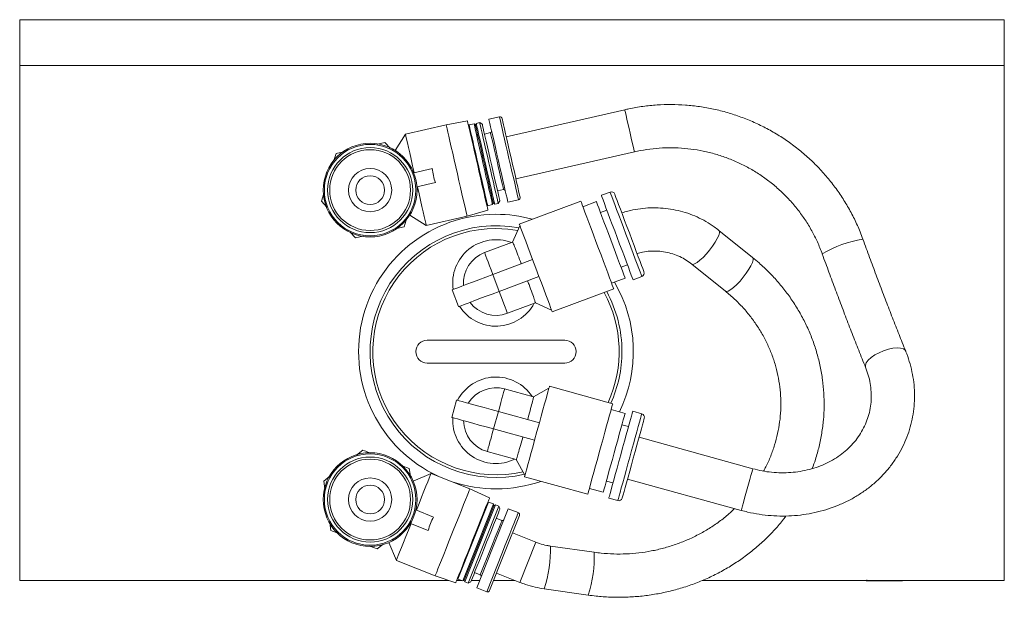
# Model space of a CAD drawing. Header units: inches. Extents: x 2.7 to 31.3, y 2.6 to 19.2.
# Tile 2 of 6: x 10.9 to 16.3, y 2.6 to 5.8. Entities that reach past the tile are written whole.
import ezdxf

# ---------------------------------------------------------------- set-up
doc = ezdxf.new("R2010")
doc.units = ezdxf.units.IN
doc.header["$MEASUREMENT"] = 0

msp = doc.modelspace()

# ---------------------------------------------------------------- linework, layer by layer
at = {"color": 7, "linetype": 'Continuous', "lineweight": 15}
for p, q in [((10.9388, 5.7615), (10.9388, 5.5115)), ((10.9388, 5.7615), (16.3138, 5.7615)), ((16.3138, 5.7615), (16.3138, 5.5115)), ((10.9388, 5.5115), (16.3138, 5.5115)), ((10.9388, 5.5115), (10.9388, 2.6985)), ((16.3138, 5.5115), (16.3138, 2.6985)), ((14.2418, 5.2697), (13.5949, 5.1217)), ((13.5579, 5.2304), (13.5004, 5.2172)), ((13.2667, 5.188), (13.0442, 5.137)), ((13.3833, 5.2083), (13.2667, 5.188)), ((13.3923, 5.1864), (13.3893, 5.1817)), ((13.4192, 5.1925), (13.3923, 5.1864)), ((13.4267, 5.1862), (13.4192, 5.1925)), ((13.4307, 5.1952), (13.4267, 5.1862)), ((13.4499, 5.1996), (13.4307, 5.1952)), ((13.464, 5.1907), (13.4499, 5.1996)), ((13.0442, 5.137), (12.9878, 5.0472)), ((13.5089, 5.1444), (13.4763, 5.137)), ((12.8918, 5.082), (12.932, 5.0912)), ((12.932, 5.0912), (12.963, 5.0578)), ((12.6527, 4.9866), (12.6661, 5.0303)), ((13.6476, 4.8914), (14.2945, 5.0394)), ((13.0895, 4.9253), (13.1914, 4.9486)), ((13.107, 4.8485), (13.2089, 4.8718)), ((12.5859, 4.7696), (12.5988, 4.8115)), ((13.5474, 4.8261), (13.5801, 4.8336)), ((14.162, 4.82), (14.114, 4.8021)), ((12.6154, 4.7378), (12.5859, 4.7696)), ((13.4886, 4.748), (13.4933, 4.745)), ((13.4933, 4.745), (13.5202, 4.7512)), ((13.5202, 4.7512), (13.5242, 4.7602)), ((13.5242, 4.7602), (13.5317, 4.7538)), ((13.5317, 4.7538), (13.5509, 4.7582)), ((13.5509, 4.7582), (13.5597, 4.7724)), ((13.604, 4.7643), (13.6616, 4.7775)), ((14.0016, 4.771), (13.6662, 4.6452)), ((14.087, 4.7677), (14.0132, 4.7401)), ((13.0685, 4.6945), (13.1583, 4.6381)), ((13.1583, 4.6381), (13.3809, 4.689)), ((13.3809, 4.689), (13.4947, 4.7214)), ((14.1445, 4.721), (14.1094, 4.7078)), ((13.0374, 4.6306), (12.995, 4.6209)), ((13.0486, 4.6669), (13.0374, 4.6306)), ((13.6698, 4.6355), (13.6295, 4.5467)), ((12.7715, 4.5698), (12.7423, 4.6012)), ((14.9397, 4.4624), (14.7559, 4.6104)), ((13.6296, 4.5468), (13.4766, 4.4894)), ((13.5215, 4.3696), (13.739, 4.4511)), ((13.739, 4.4511), (13.7563, 4.4051)), ((14.2214, 4.4092), (14.2564, 4.4224)), ((14.6077, 4.4264), (14.7915, 4.2785)), ((13.5215, 4.3696), (13.5561, 4.2774)), ((13.5561, 4.2774), (13.7735, 4.359)), ((13.7563, 4.4051), (13.7735, 4.359)), ((14.2869, 4.3413), (14.3348, 4.3593)), ((14.1702, 4.3217), (14.2439, 4.3493)), ((13.3003, 4.2866), (13.3349, 4.1944)), ((13.8463, 4.1649), (14.1818, 4.2907)), ((13.601, 4.1576), (13.754, 4.215)), ((13.754, 4.215), (13.8427, 4.1747)), ((13.9138, 4.011), (13.1638, 4.011)), ((13.1638, 3.886), (13.9138, 3.886)), ((13.7435, 3.7007), (13.5859, 3.7443)), ((13.8282, 3.7488), (13.7434, 3.7008)), ((14.1763, 3.6635), (13.831, 3.7589)), ((13.3242, 3.6838), (13.298, 3.5889)), ((13.5519, 3.6209), (13.5257, 3.526)), ((13.5519, 3.6209), (13.7758, 3.5591)), ((14.2434, 3.6106), (14.1675, 3.6316)), ((14.3348, 3.6089), (14.2855, 3.6225)), ((13.7758, 3.5591), (13.7627, 3.5116)), ((14.2624, 3.539), (14.2264, 3.549)), ((13.5257, 3.526), (13.7496, 3.4642)), ((13.7627, 3.5116), (13.7496, 3.4642)), ((14.9405, 3.3088), (14.3197, 3.4803)), ((12.7765, 3.3821), (12.8124, 3.4104)), ((13.4916, 3.4027), (13.6491, 3.3592)), ((13.6491, 3.3592), (13.6972, 3.2745)), ((13.0275, 3.3248), (13.0658, 3.3095)), ((13.0658, 3.3095), (13.072, 3.2673)), ((13.1842, 3.2836), (13.0868, 3.2417)), ((13.3963, 3.1992), (13.1842, 3.2836)), ((12.5983, 3.2413), (12.6327, 3.2685)), ((12.6046, 3.1984), (12.5983, 3.2413)), ((13.6944, 3.2644), (14.0397, 3.169)), ((14.1415, 3.2416), (14.1775, 3.2316)), ((14.2568, 3.2526), (14.8777, 3.0811)), ((13.5038, 3.1497), (13.3963, 3.1992)), ((14.0485, 3.2009), (14.1244, 3.1799)), ((13.4988, 3.1266), (13.3314, 2.7059)), ((13.4988, 3.1266), (13.4937, 3.1244)), ((13.5244, 3.1164), (13.4988, 3.1266)), ((14.1544, 3.1481), (14.2038, 3.1345)), ((13.1013, 3.0836), (13.1984, 3.0449)), ((13.3863, 2.6841), (13.5537, 3.1048)), ((13.4407, 2.9061), (13.5244, 3.1164)), ((13.4462, 2.9039), (13.527, 3.1069)), ((13.4517, 2.9017), (13.5354, 3.1121)), ((13.6052, 3.0906), (13.5193, 2.8748)), ((13.527, 3.1069), (13.5244, 3.1164)), ((13.5354, 3.1121), (13.527, 3.1069)), ((13.5537, 3.1048), (13.5354, 3.1121)), ((13.5603, 3.0894), (13.5537, 3.1048)), ((13.6601, 3.0688), (13.6052, 3.0906)), ((12.6377, 2.9714), (12.6315, 3.0139)), ((13.0721, 3.0104), (13.1693, 2.9717)), ((13.571, 3.0258), (13.5399, 3.0382)), ((13.6667, 3.0534), (13.5852, 2.8486)), ((13.7564, 2.9075), (13.6289, 2.9583)), ((12.953, 2.9054), (12.9949, 2.8081)), ((13.357, 2.6958), (13.4407, 2.9061)), ((13.3654, 2.7009), (13.4462, 2.9039)), ((13.6691, 2.6881), (13.7564, 2.9075)), ((12.8911, 2.8706), (12.8507, 2.8867)), ((12.921, 2.8941), (12.8911, 2.8706)), ((13.368, 2.6914), (13.4517, 2.9017)), ((13.5193, 2.8748), (13.4334, 2.659)), ((13.4531, 2.7296), (13.512, 2.8777)), ((13.4883, 2.6371), (13.5742, 2.8529)), ((14.0756, 2.8523), (13.8357, 2.8865)), ((12.9949, 2.8081), (13.2071, 2.7236)), ((13.5852, 2.8486), (13.5037, 2.6437)), ((13.422, 2.7419), (13.4531, 2.7296)), ((10.9388, 2.6985), (13.2814, 2.6985)), ((13.2071, 2.7236), (13.3191, 2.6857)), ((13.3242, 2.6985), (13.3501, 2.6985)), ((13.3292, 2.7111), (13.3314, 2.7059)), ((13.3314, 2.7059), (13.357, 2.6958)), ((13.357, 2.6958), (13.3654, 2.7009)), ((13.3614, 2.6985), (13.366, 2.6985)), ((13.3654, 2.7009), (13.368, 2.6914)), ((13.368, 2.6914), (13.3863, 2.6841)), ((13.3863, 2.6841), (13.4016, 2.6907)), ((13.4047, 2.6985), (13.4492, 2.6985)), ((13.5254, 2.6985), (13.6429, 2.6985)), ((13.5415, 2.7388), (13.6691, 2.6881)), ((14.6643, 2.6985), (16.3138, 2.6985)), ((15.6137, 2.6965), (15.5648, 2.6965)), ((15.6137, 2.6965), (15.5801, 2.6985)), ((15.6475, 2.6985), (15.6137, 2.6965)), ((15.7077, 2.6965), (15.6137, 2.6965)), ((15.7077, 2.6965), (15.6743, 2.6985)), ((15.7527, 2.6965), (15.7077, 2.6965)), ((13.4334, 2.659), (13.4883, 2.6371)), ((13.8024, 2.6526), (14.0423, 2.6185))]:
    msp.add_line(p, q, dxfattribs=at)
at = {"color": 7, "linetype": 'Continuous', "lineweight": 15, "flags": 128}
for points in [[(14.2418, 5.2697), (14.2418, 5.2695), (14.2429, 5.2649), (14.2453, 5.2543), (14.249, 5.2383), (14.2537, 5.2178), (14.2591, 5.194), (14.2651, 5.1679), (14.2712, 5.1412), (14.2772, 5.1152), (14.2826, 5.0913), (14.2873, 5.0708), (14.291, 5.0549), (14.2934, 5.0443), (14.2944, 5.0396), (14.2945, 5.0394)], [(13.5004, 5.2172), (13.5007, 5.2155), (13.5024, 5.2082), (13.5054, 5.1953), (13.5095, 5.1771), (13.5148, 5.1541), (13.521, 5.1268), (13.5281, 5.096), (13.5358, 5.0625), (13.5439, 5.0271), (13.5522, 4.9907)], [(13.6097, 5.0039), (13.6014, 5.0402), (13.5933, 5.0756), (13.5857, 5.1091), (13.5786, 5.1399), (13.5724, 5.1672), (13.5671, 5.1903), (13.5629, 5.2085), (13.56, 5.2214), (13.5583, 5.2287), (13.5579, 5.2304)], [(13.5721, 5.2215), (13.5722, 5.2207), (13.5736, 5.2149), (13.5762, 5.2034), (13.5801, 5.1865), (13.5851, 5.1647), (13.5911, 5.1386), (13.5978, 5.1088), (13.6053, 5.0763), (13.6132, 5.0419), (13.6213, 5.0066)], [(13.3809, 4.689), (13.3805, 4.6907), (13.3789, 4.698), (13.3759, 4.7109), (13.3717, 4.7291), (13.3664, 4.7523), (13.3601, 4.7798), (13.353, 4.811), (13.3452, 4.8452), (13.3368, 4.8817), (13.3282, 4.9194), (13.3195, 4.9576), (13.3108, 4.9953), (13.3025, 5.0317), (13.2947, 5.066), (13.2875, 5.0972), (13.2812, 5.1247), (13.2759, 5.1479), (13.2717, 5.1661), (13.2688, 5.179), (13.2671, 5.1863), (13.2667, 5.188)], [(13.3833, 5.2083), (13.3839, 5.2053), (13.386, 5.1964), (13.3893, 5.1817), (13.3939, 5.1618), (13.3996, 5.137), (13.4062, 5.1079), (13.4137, 5.0754), (13.4217, 5.0401), (13.4302, 5.0029), (13.439, 4.9648), (13.4477, 4.9268), (13.4562, 4.8896), (13.4642, 4.8543), (13.4717, 4.8218), (13.4783, 4.7927), (13.484, 4.7679), (13.4886, 4.748), (13.4919, 4.7333), (13.494, 4.7244), (13.4947, 4.7214), (13.4947, 4.7214)], [(13.3923, 5.1864), (13.3925, 5.1856), (13.3938, 5.1796), (13.3966, 5.1678), (13.4005, 5.1505), (13.4056, 5.1281), (13.4118, 5.1013), (13.4188, 5.0708), (13.4264, 5.0374), (13.4345, 5.002), (13.4428, 4.9657), (13.4511, 4.9294), (13.4592, 4.8941), (13.4668, 4.8607), (13.4738, 4.8302), (13.4799, 4.8034), (13.4851, 4.781), (13.489, 4.7636), (13.4917, 4.7518), (13.4931, 4.7458), (13.4933, 4.745)], [(13.4697, 4.9719), (13.4614, 5.0082), (13.4533, 5.0435), (13.4456, 5.0769), (13.4386, 5.1074), (13.4325, 5.1342), (13.4274, 5.1566), (13.4234, 5.174), (13.4207, 5.1858), (13.4193, 5.1918), (13.4192, 5.1925)], [(13.4754, 4.9732), (13.4672, 5.0092), (13.4592, 5.0441), (13.4516, 5.0771), (13.4448, 5.107), (13.4388, 5.1331), (13.4339, 5.1546), (13.4302, 5.1708), (13.4278, 5.1814), (13.4267, 5.186), (13.4267, 5.1862)], [(13.4812, 4.9745), (13.4729, 5.0108), (13.4648, 5.0462), (13.4571, 5.0795), (13.4502, 5.11), (13.444, 5.1369), (13.4389, 5.1592), (13.4349, 5.1766), (13.4322, 5.1884), (13.4309, 5.1944), (13.4307, 5.1952)], [(13.5509, 4.7582), (13.5507, 4.759), (13.5493, 4.765), (13.5466, 4.7768), (13.5426, 4.7942), (13.5375, 4.8165), (13.5314, 4.8434), (13.5244, 4.8739), (13.5168, 4.9072), (13.5087, 4.9426), (13.5004, 4.9789), (13.4921, 5.0152), (13.484, 5.0505), (13.4763, 5.0839), (13.4694, 5.1144), (13.4632, 5.1412), (13.4581, 5.1636), (13.4541, 5.181), (13.4514, 5.1928), (13.45, 5.1988), (13.4499, 5.1996)], [(13.464, 5.1907), (13.4644, 5.189), (13.4661, 5.1815), (13.4691, 5.1683), (13.4734, 5.1497), (13.4788, 5.1263), (13.4851, 5.0987), (13.4922, 5.0677), (13.4998, 5.0342), (13.5078, 4.9993), (13.5159, 4.9638), (13.5239, 4.9288), (13.5316, 4.8954), (13.5387, 4.8644), (13.545, 4.8368), (13.5504, 4.8134), (13.5546, 4.7948), (13.5576, 4.7815), (13.5594, 4.7741), (13.5597, 4.7724)], [(13.0442, 5.137), (13.0449, 5.1339), (13.047, 5.1248), (13.0504, 5.1097), (13.0551, 5.0892), (13.0609, 5.0637), (13.0678, 5.0338), (13.0754, 5.0004), (13.0837, 4.9641), (13.0924, 4.9259)], [(13.5445, 4.989), (13.5376, 5.0193), (13.5309, 5.0485), (13.5247, 5.0753), (13.5194, 5.0989), (13.5149, 5.1182), (13.5116, 5.1326), (13.5096, 5.1414), (13.5089, 5.1444)], [(13.6616, 4.7775), (13.6612, 4.7791), (13.6595, 4.7864), (13.6566, 4.7994), (13.6524, 4.8176), (13.6471, 4.8406), (13.6409, 4.8679), (13.6338, 4.8987), (13.6261, 4.9322), (13.6181, 4.9676), (13.6097, 5.0039)], [(13.6213, 5.0066), (13.6294, 4.9712), (13.6372, 4.9368), (13.6447, 4.9043), (13.6515, 4.8746), (13.6574, 4.8484), (13.6624, 4.8266), (13.6663, 4.8097), (13.6689, 4.7982), (13.6703, 4.7924), (13.6704, 4.7916)], [(13.5202, 4.7512), (13.52, 4.7519), (13.5186, 4.7579), (13.5159, 4.7698), (13.5119, 4.7871), (13.5068, 4.8095), (13.5007, 4.8363), (13.4937, 4.8668), (13.4861, 4.9002), (13.478, 4.9355), (13.4697, 4.9719)], [(13.5242, 4.7602), (13.5241, 4.7604), (13.5231, 4.765), (13.5206, 4.7755), (13.5169, 4.7918), (13.512, 4.8133), (13.506, 4.8394), (13.4992, 4.8693), (13.4917, 4.9022), (13.4837, 4.9372), (13.4754, 4.9732)], [(13.5317, 4.7538), (13.5315, 4.7546), (13.5301, 4.7606), (13.5274, 4.7724), (13.5234, 4.7898), (13.5183, 4.8121), (13.5122, 4.839), (13.5052, 4.8695), (13.4976, 4.9028), (13.4895, 4.9382), (13.4812, 4.9745)], [(13.5801, 4.8336), (13.5794, 4.8365), (13.5774, 4.8454), (13.5741, 4.8598), (13.5696, 4.8791), (13.5643, 4.9026), (13.5581, 4.9295), (13.5514, 4.9587), (13.5445, 4.989)], [(13.5522, 4.9907), (13.5605, 4.9544), (13.5686, 4.919), (13.5763, 4.8855), (13.5833, 4.8547), (13.5895, 4.8274), (13.5948, 4.8044), (13.599, 4.7862), (13.6019, 4.7733), (13.6036, 4.766), (13.604, 4.7643)], [(13.11, 4.8492), (13.1187, 4.811), (13.127, 4.7748), (13.1347, 4.7413), (13.1415, 4.7114), (13.1474, 4.6859), (13.1521, 4.6654), (13.1555, 4.6504), (13.1576, 4.6412), (13.1583, 4.6381)], [(14.114, 4.8021), (14.1151, 4.7992), (14.1183, 4.7908), (14.1235, 4.777), (14.1305, 4.7581), (14.1393, 4.7346), (14.1497, 4.7071), (14.1612, 4.6763), (14.1737, 4.6429), (14.1869, 4.6077), (14.2005, 4.5717), (14.214, 4.5356), (14.2272, 4.5005), (14.2397, 4.4671), (14.2512, 4.4363), (14.2616, 4.4088), (14.2704, 4.3853), (14.2774, 4.3664), (14.2826, 4.3526), (14.2858, 4.3441), (14.2869, 4.3413)], [(14.3348, 4.3593), (14.3337, 4.3621), (14.3306, 4.3705), (14.3254, 4.3844), (14.3183, 4.4033), (14.3095, 4.4267), (14.2992, 4.4542), (14.2876, 4.4851), (14.2751, 4.5185), (14.2619, 4.5536), (14.2484, 4.5896), (14.2349, 4.6257), (14.2217, 4.6608), (14.2091, 4.6942), (14.1976, 4.7251), (14.1873, 4.7526), (14.1785, 4.776), (14.1714, 4.7949), (14.1662, 4.8088), (14.163, 4.8172), (14.162, 4.82)], [(14.1873, 4.8085), (14.1876, 4.8078), (14.1897, 4.802), (14.194, 4.7907), (14.2002, 4.774), (14.2083, 4.7525), (14.218, 4.7267), (14.229, 4.6974), (14.241, 4.6654), (14.2537, 4.6314), (14.2668, 4.5966), (14.2799, 4.5617), (14.2926, 4.5277), (14.3046, 4.4957), (14.3156, 4.4664), (14.3253, 4.4406), (14.3334, 4.4191), (14.3396, 4.4025), (14.3439, 4.3911), (14.346, 4.3853), (14.3463, 4.3846)], [(14.0016, 4.771), (14.0022, 4.7695), (14.0048, 4.7625), (14.0095, 4.75), (14.0161, 4.7325), (14.0245, 4.7102), (14.0344, 4.6837), (14.0457, 4.6536), (14.058, 4.6207), (14.0712, 4.5856), (14.0848, 4.5493), (14.0986, 4.5125), (14.1122, 4.4762), (14.1254, 4.4411), (14.1377, 4.4082), (14.149, 4.3781), (14.159, 4.3516), (14.1673, 4.3293), (14.1739, 4.3117), (14.1786, 4.2993), (14.1812, 4.2923), (14.1818, 4.2907)], [(14.087, 4.7677), (14.0872, 4.767), (14.0894, 4.7613), (14.0936, 4.7501), (14.0997, 4.7337), (14.1077, 4.7124), (14.1172, 4.687), (14.1281, 4.6581), (14.14, 4.6265), (14.1525, 4.593), (14.1654, 4.5585), (14.1783, 4.5241), (14.1909, 4.4906), (14.2028, 4.459), (14.2136, 4.43), (14.2232, 4.4046), (14.2311, 4.3834), (14.2373, 4.367), (14.2415, 4.3557), (14.2436, 4.3501), (14.2439, 4.3493)], [(13.6662, 4.6452), (13.6671, 4.6428), (13.6701, 4.6347), (13.6752, 4.6212), (13.6822, 4.6025), (13.691, 4.5792), (13.7013, 4.5516), (13.7129, 4.5206), (13.7256, 4.4869), (13.739, 4.4511)], [(13.6584, 4.6103), (13.6027, 4.6179), (13.5388, 4.621)], [(14.7559, 4.6104), (14.7584, 4.6066), (14.7586, 4.597), (14.7547, 4.5831), (14.7469, 4.5658), (14.7356, 4.5459), (14.7214, 4.5245), (14.705, 4.5028), (14.6874, 4.4819), (14.6695, 4.463), (14.6523, 4.4471), (14.6366, 4.435), (14.6234, 4.4275), (14.6133, 4.4248), (14.6078, 4.4264)], [(13.4766, 4.4894), (13.4774, 4.4872), (13.4798, 4.4808), (13.4837, 4.4703), (13.489, 4.4561), (13.4957, 4.4384), (13.5034, 4.4177), (13.5121, 4.3945), (13.5215, 4.3696)], [(14.9397, 4.4624), (14.9421, 4.4587), (14.9424, 4.449), (14.9385, 4.4352), (14.9307, 4.4178), (14.9193, 4.3979), (14.9051, 4.3765), (14.8888, 4.3548), (14.8711, 4.334), (14.8532, 4.3151), (14.836, 4.2991), (14.8203, 4.2871), (14.8071, 4.2795), (14.7971, 4.2768), (14.7915, 4.2785)], [(13.3003, 4.2866), (13.3037, 4.2879), (13.3137, 4.2916), (13.3299, 4.2977), (13.3521, 4.306), (13.3793, 4.3162), (13.4109, 4.3281), (13.4458, 4.3412), (13.4831, 4.3552), (13.5215, 4.3696)], [(13.7735, 4.359), (13.7869, 4.3233), (13.7996, 4.2895), (13.8112, 4.2585), (13.8216, 4.231), (13.8303, 4.2076), (13.8373, 4.1889), (13.8424, 4.1754), (13.8454, 4.1673), (13.8463, 4.1649)], [(13.3349, 4.1944), (13.3382, 4.1957), (13.3482, 4.1994), (13.3645, 4.2056), (13.3866, 4.2139), (13.4139, 4.2241), (13.4455, 4.2359), (13.4804, 4.249), (13.5177, 4.263), (13.5561, 4.2774)], [(13.5561, 4.2774), (13.5654, 4.2524), (13.5741, 4.2293), (13.5819, 4.2086), (13.5885, 4.1909), (13.5939, 4.1766), (13.5978, 4.1661), (13.6002, 4.1598), (13.601, 4.1576)], [(15.7753, 3.9514), (15.7726, 3.956), (15.7629, 3.9635), (15.7479, 3.968), (15.7285, 3.9693), (15.7057, 3.9671), (15.6807, 3.9618), (15.655, 3.9535), (15.6298, 3.9427), (15.6066, 3.93), (15.5865, 3.916), (15.5707, 3.9016), (15.5601, 3.8875), (15.5552, 3.8744), (15.5562, 3.8631), (15.5562, 3.863)], [(13.5859, 3.7443), (13.5853, 3.742), (13.5835, 3.7355), (13.5805, 3.7247), (13.5765, 3.71), (13.5714, 3.6917), (13.5656, 3.6704), (13.559, 3.6466), (13.5519, 3.6209)], [(13.831, 3.7589), (13.8303, 3.7564), (13.828, 3.7481), (13.8241, 3.7342), (13.8188, 3.7149), (13.8122, 3.6909), (13.8044, 3.6625), (13.7955, 3.6306), (13.7859, 3.5958), (13.7758, 3.5591)], [(13.3242, 3.6838), (13.3276, 3.6829), (13.3379, 3.68), (13.3547, 3.6754), (13.3775, 3.6691), (13.4055, 3.6613), (13.438, 3.6524), (13.474, 3.6424), (13.5123, 3.6318), (13.5519, 3.6209)], [(14.1763, 3.6635), (14.1758, 3.6619), (14.1739, 3.6547), (14.1703, 3.6419), (14.1653, 3.6238), (14.159, 3.6008), (14.1515, 3.5736), (14.1429, 3.5426), (14.1335, 3.5087), (14.1236, 3.4726), (14.1132, 3.4352), (14.1028, 3.3973), (14.0924, 3.3599), (14.0825, 3.3238), (14.0731, 3.2899), (14.0646, 3.2589), (14.057, 3.2317), (14.0507, 3.2087), (14.0457, 3.1906), (14.0422, 3.1778), (14.0402, 3.1706), (14.0397, 3.169)], [(14.2434, 3.6106), (14.2432, 3.6099), (14.2416, 3.6041), (14.2384, 3.5925), (14.2337, 3.5756), (14.2277, 3.5537), (14.2204, 3.5276), (14.2122, 3.4978), (14.2032, 3.4652), (14.1937, 3.4307), (14.1839, 3.3953), (14.1741, 3.3598), (14.1646, 3.3254), (14.1556, 3.2928), (14.1474, 3.263), (14.1401, 3.2368), (14.1341, 3.215), (14.1294, 3.1981), (14.1262, 3.1865), (14.1246, 3.1807), (14.1244, 3.1799)], [(14.2855, 3.6225), (14.2847, 3.6196), (14.2823, 3.6109), (14.2783, 3.5967), (14.273, 3.5772), (14.2663, 3.553), (14.2585, 3.5247), (14.2497, 3.493), (14.2402, 3.4586), (14.2302, 3.4224), (14.22, 3.3853), (14.2097, 3.3482), (14.1997, 3.312), (14.1902, 3.2777), (14.1815, 3.2459), (14.1736, 3.2176), (14.167, 3.1934), (14.1616, 3.174), (14.1577, 3.1598), (14.1553, 3.1511), (14.1544, 3.1481)], [(14.2038, 3.1345), (14.2046, 3.1374), (14.207, 3.1461), (14.2109, 3.1604), (14.2163, 3.1798), (14.223, 3.204), (14.2308, 3.2323), (14.2395, 3.264), (14.249, 3.2984), (14.259, 3.3346), (14.2693, 3.3717), (14.2795, 3.4088), (14.2895, 3.445), (14.299, 3.4794), (14.3078, 3.5111), (14.3156, 3.5394), (14.3223, 3.5636), (14.3277, 3.583), (14.3316, 3.5973), (14.334, 3.606), (14.3348, 3.6089)], [(13.298, 3.5889), (13.3014, 3.588), (13.3117, 3.5851), (13.3285, 3.5805), (13.3512, 3.5742), (13.3793, 3.5665), (13.4118, 3.5575), (13.4478, 3.5476), (13.4861, 3.537), (13.5257, 3.526)], [(14.3485, 3.5847), (14.3483, 3.5839), (14.3467, 3.578), (14.3435, 3.5663), (14.3387, 3.5491), (14.3326, 3.527), (14.3253, 3.5005), (14.317, 3.4703), (14.3078, 3.4373), (14.2982, 3.4024), (14.2883, 3.3665), (14.2783, 3.3305), (14.2687, 3.2956), (14.2596, 3.2626), (14.2512, 3.2324), (14.2439, 3.2059), (14.2378, 3.1838), (14.2331, 3.1666), (14.2298, 3.1549), (14.2282, 3.149), (14.228, 3.1483)], [(13.5257, 3.526), (13.5186, 3.5003), (13.512, 3.4765), (13.5061, 3.4552), (13.5011, 3.437), (13.497, 3.4223), (13.494, 3.4115), (13.4922, 3.4049), (13.4916, 3.4027)], [(13.7496, 3.4642), (13.7394, 3.4274), (13.7298, 3.3927), (13.721, 3.3607), (13.7132, 3.3324), (13.7065, 3.3083), (13.7012, 3.2891), (13.6974, 3.2752), (13.6951, 3.2669), (13.6944, 3.2644)], [(13.1842, 3.2836), (13.183, 3.2807), (13.1795, 3.2719), (13.1738, 3.2576), (13.166, 3.238), (13.1564, 3.2137), (13.145, 3.1853), (13.1323, 3.1534), (13.1186, 3.1188), (13.1041, 3.0824)], [(14.8777, 3.0811), (14.8784, 3.0837), (14.8807, 3.0922), (14.8846, 3.1062), (14.8898, 3.125), (14.896, 3.1476), (14.903, 3.1728), (14.9103, 3.1991), (14.9175, 3.2253), (14.9242, 3.2498), (14.9302, 3.2713), (14.935, 3.2887), (14.9384, 3.3011), (14.9403, 3.3077), (14.9405, 3.3088)], [(13.2071, 2.7236), (13.2077, 2.7252), (13.2104, 2.7321), (13.2153, 2.7444), (13.2223, 2.7618), (13.2311, 2.7839), (13.2415, 2.8101), (13.2533, 2.8399), (13.2663, 2.8725), (13.2801, 2.9072), (13.2945, 2.9432), (13.3089, 2.9796), (13.3233, 3.0156), (13.3371, 3.0503), (13.3501, 3.0829), (13.3619, 3.1127), (13.3723, 3.1389), (13.3811, 3.161), (13.3881, 3.1784), (13.3929, 3.1907), (13.3957, 3.1976), (13.3963, 3.1992)], [(13.5038, 3.1497), (13.5026, 3.1469), (13.4993, 3.1384), (13.4937, 3.1245), (13.4861, 3.1054), (13.4767, 3.0818), (13.4657, 3.0541), (13.4534, 3.0231), (13.44, 2.9894), (13.4259, 2.954), (13.4114, 2.9177), (13.397, 2.8814), (13.3829, 2.846), (13.3695, 2.8124), (13.3572, 2.7814), (13.3461, 2.7537), (13.3367, 2.73), (13.3292, 2.711), (13.3236, 2.6971), (13.3202, 2.6886), (13.3191, 2.6857), (13.3191, 2.6857)], [(13.5603, 3.0894), (13.5596, 3.0878), (13.5568, 3.0807), (13.5518, 3.0681), (13.5447, 3.0504), (13.5358, 3.028), (13.5254, 3.0017), (13.5136, 2.9722), (13.5009, 2.9403), (13.4877, 2.907), (13.4742, 2.8732), (13.4609, 2.8398), (13.4483, 2.808), (13.4365, 2.7784), (13.426, 2.7521), (13.4171, 2.7298), (13.4101, 2.7121), (13.4051, 2.6995), (13.4022, 2.6923), (13.4016, 2.6907)], [(13.5742, 2.8529), (13.588, 2.8876), (13.6014, 2.9213), (13.6141, 2.9532), (13.6258, 2.9826), (13.6362, 3.0086), (13.6449, 3.0306), (13.6518, 3.0479), (13.6567, 3.0602), (13.6595, 3.0672), (13.6601, 3.0688)], [(13.512, 2.8777), (13.5235, 2.9066), (13.5346, 2.9344), (13.5448, 2.96), (13.5537, 2.9825), (13.5611, 3.0009), (13.5665, 3.0146), (13.5699, 3.023), (13.571, 3.0258)], [(13.075, 3.0093), (13.0605, 2.9729), (13.0467, 2.9383), (13.034, 2.9064), (13.0227, 2.878), (13.013, 2.8537), (13.0053, 2.8341), (12.9996, 2.8198), (12.9961, 2.811), (12.9949, 2.8081)]]:
    msp.add_lwpolyline(points, dxfattribs=at)
at = {"color": 7, "linetype": 'Continuous', "lineweight": 15}
for centre, radius in [((12.8518, 4.8305), 0.2559), ((12.8518, 4.8305), 0.2497), ((12.8518, 4.8305), 0.2323), ((12.8518, 4.8305), 0.2205), ((12.8518, 4.8305), 0.1181), ((12.8518, 4.8305), 0.0787), ((12.8518, 3.1405), 0.2559), ((12.8518, 3.1405), 0.2497), ((12.8518, 3.1405), 0.2323), ((12.8518, 3.1405), 0.2205), ((12.8518, 3.1405), 0.1181), ((12.8518, 3.1405), 0.0787)]:
    msp.add_circle(centre, radius, dxfattribs=at)
for centre, radius, start, end in [((13.5606, 5.2188), 0.0118, 12.8885, 102.8885), ((13.5072, 5.1521), 0.00787, 282.8885, 12.8885), ((13.4466, 4.9666), 0.2559, 184.0386, 201.7384), ((13.5818, 4.8259), 0.00787, 12.8885, 102.8885), ((13.6589, 4.789), 0.0118, 282.8885, 12.8885), ((14.1689, 4.8016), 0.0197, 20.5606, 110.5606), ((13.5388, 3.9485), 0.75, 90, 245.1465), ((13.5388, 3.9485), 0.75, 74.6713, 90), ((13.5388, 3.9485), 0.6875, 79.4379, 283.1044), ((13.5388, 3.9485), 0.6725, 90, 282.7266), ((13.5388, 4.3235), 0.2362, 69.151, 188.5359), ((15.6358, 3.9563), 0.613, 98.7852, 121.0014), ((13.5388, 4.3235), 0.1772, 110.5606, 184.433), ((14.3279, 4.3777), 0.0197, 290.5606, 20.5606), ((13.5388, 3.9485), 0.75, 333.9531, 30.363), ((13.5388, 3.9485), 0.6725, 335.5795, 28.6483), ((13.5388, 3.9485), 0.6875, 0, 28.4707), ((13.5388, 4.3235), 0.2362, 212.5853, 331.9702), ((13.5388, 4.3235), 0.1772, 216.6882, 290.5606), ((13.1638, 3.9485), 0.0625, 90, 270), ((13.9138, 3.9485), 0.0625, 270, 90), ((13.5388, 3.9485), 0.6875, 335.777, 0), ((13.5388, 3.5735), 0.2362, 33.1494, 152.5343), ((13.5388, 3.5735), 0.1772, 74.559, 148.4314), ((14.3296, 3.5899), 0.0197, 344.559, 74.559), ((13.5388, 3.5735), 0.2362, 176.5837, 295.9687), ((13.5388, 3.5735), 0.1772, 180.6867, 254.559), ((13.5388, 3.9485), 0.75, 251.4479, 289.0766), ((14.209, 3.1535), 0.0197, 254.559, 344.559), ((13.6557, 3.0578), 0.0118, 338.2972, 68.2972), ((13.4188, 2.9148), 0.2559, 149.4473, 167.1471), ((13.5739, 3.0332), 0.00787, 248.2972, 338.2972), ((13.1222, 2.8686), 0.7137, 342.3798, 1.4311), ((13.3622, 2.8345), 0.7136, 342.379, 1.4327), ((13.4502, 2.7222), 0.00787, 338.2972, 68.2972), ((15.5648, 2.7185), 0.022, 245.2991, 270), ((15.7528, 2.7185), 0.022, 270, 294.7973), ((13.4927, 2.6481), 0.0118, 248.2972, 338.2972)]:
    msp.add_arc(centre, radius, start, end, dxfattribs=at)
for points, knots in [([(15.5422, 4.5621), (15.5371, 4.5756), (15.523, 4.6132), (15.4959, 4.6735), (15.4594, 4.7419), (15.4182, 4.8076), (15.3725, 4.8703), (15.3226, 4.9297), (15.2687, 4.9855), (15.211, 5.0374), (15.1498, 5.0852), (15.0854, 5.1286), (15.0182, 5.1674), (14.9485, 5.2015), (14.8765, 5.2307), (14.8026, 5.2549), (14.7273, 5.2738), (14.6508, 5.2875), (14.5735, 5.2959), (14.4959, 5.2988), (14.4182, 5.2964), (14.3409, 5.2886), (14.2821, 5.2787), (14.2493, 5.2714), (14.2418, 5.2697)], [0, 0, 0, 0, 0.026668, 0.074606, 0.12255, 0.170495, 0.21844, 0.266386, 0.314333, 0.362281, 0.41023, 0.45818, 0.506131, 0.554083, 0.602037, 0.649992, 0.697948, 0.745906, 0.793864, 0.841823, 0.889783, 0.937744, 0.985705, 1, 1, 1, 1]), ([(14.2945, 5.0394), (14.3056, 5.0418), (14.3392, 5.0491), (14.396, 5.0574), (14.4648, 5.0622), (14.5338, 5.0616), (14.6026, 5.0557), (14.6706, 5.0443), (14.7376, 5.0278), (14.8031, 5.006), (14.8666, 4.9792), (14.9279, 4.9476), (14.9864, 4.9112), (15.042, 4.8704), (15.0941, 4.8254), (15.1426, 4.7765), (15.1871, 4.7239), (15.2274, 4.668), (15.263, 4.6092), (15.2947, 4.5472), (15.3115, 4.5038), (15.3201, 4.4817)], [0, 0, 0, 0, 0.026669, 0.08063, 0.134602, 0.188574, 0.242547, 0.296521, 0.350496, 0.404473, 0.458452, 0.512433, 0.566417, 0.620402, 0.674391, 0.728382, 0.782375, 0.836371, 0.890369, 0.944368, 1, 1, 1, 1]), ([(12.6661, 5.0303), (12.6772, 5.0329), (12.6909, 5.036), (12.7048, 5.0392), (12.7074, 5.0398)], [0, 0, 0, 0, 0.810188, 1, 1, 1, 1]), ([(14.7559, 4.6104), (14.7475, 4.617), (14.7248, 4.6346), (14.6851, 4.6598), (14.6366, 4.6847), (14.5857, 4.7047), (14.5329, 4.7197), (14.4788, 4.7296), (14.4238, 4.7343), (14.3685, 4.7338), (14.3134, 4.7278), (14.2656, 4.7186), (14.2369, 4.7095), (14.2258, 4.7059)], [0, 0, 0, 0, 0.057759, 0.155255, 0.252819, 0.350472, 0.448217, 0.546052, 0.643973, 0.741974, 0.840046, 0.938178, 1, 1, 1, 1]), ([(12.8139, 4.5795), (12.8109, 4.5788), (12.7967, 4.5756), (12.7826, 4.5723), (12.7715, 4.5698)], [0, 0, 0, 0, 0.212425, 1, 1, 1, 1]), ([(13.6296, 4.5468), (13.6303, 4.5454), (13.632, 4.5426), (13.6423, 4.5173), (13.6578, 4.478), (13.6707, 4.4442), (13.6769, 4.4279)], [0, 0, 0, 0, 0.230683, 0.492291, 0.75388, 1, 1, 1, 1]), ([(15.7753, 3.9514), (15.7691, 3.9668), (15.7511, 4.0115), (15.7211, 4.0872), (15.6854, 4.1788), (15.6497, 4.2721), (15.614, 4.3667), (15.5781, 4.4634), (15.5543, 4.5289), (15.5422, 4.5621)], [0, 0, 0, 0, 0.080247, 0.232611, 0.385036, 0.537516, 0.69004, 0.842597, 1, 1, 1, 1]), ([(14.3089, 4.4843), (14.319, 4.4871), (14.3425, 4.4935), (14.3807, 4.4977), (14.4225, 4.4979), (14.4637, 4.4929), (14.5038, 4.4829), (14.542, 4.4681), (14.5771, 4.4494), (14.5978, 4.4339), (14.6077, 4.4264)], [0, 0, 0, 0, 0.09674, 0.226668, 0.356662, 0.486799, 0.617162, 0.747829, 0.878875, 1, 1, 1, 1]), ([(15.2648, 3.3096), (15.271, 3.3263), (15.2859, 3.3661), (15.3034, 3.4307), (15.318, 3.5028), (15.3271, 3.5756), (15.3309, 3.6488), (15.3292, 3.7221), (15.3222, 3.7951), (15.3098, 3.8673), (15.2921, 3.9386), (15.2693, 4.0086), (15.2413, 4.0768), (15.2083, 4.1431), (15.1706, 4.207), (15.1282, 4.2683), (15.0814, 4.3267), (15.0303, 4.3818), (14.9827, 4.4269), (14.9515, 4.4527), (14.9397, 4.4624)], [0, 0, 0, 0, 0.041866, 0.099584, 0.15727, 0.214929, 0.272566, 0.330188, 0.387804, 0.445418, 0.503037, 0.560669, 0.61832, 0.675997, 0.733705, 0.791446, 0.849224, 0.907041, 0.964897, 1, 1, 1, 1]), ([(15.3201, 4.4817), (15.3263, 4.4646), (15.3444, 4.4148), (15.3745, 4.3328), (15.4106, 4.2364), (15.4468, 4.1411), (15.483, 4.0474), (15.5196, 3.9543), (15.5439, 3.8937), (15.5562, 3.863)], [0, 0, 0, 0, 0.080255, 0.232793, 0.385356, 0.537941, 0.690558, 0.843215, 1, 1, 1, 1]), ([(13.7115, 4.3357), (13.7141, 4.3288), (13.7231, 4.3042), (13.7369, 4.2662), (13.7491, 4.2317), (13.754, 4.2167), (13.754, 4.2154), (13.754, 4.215)], [0, 0, 0, 0, 0.102554, 0.363952, 0.625373, 0.886823, 1, 1, 1, 1]), ([(14.7915, 4.2785), (14.8, 4.2715), (14.8255, 4.2504), (14.8655, 4.2125), (14.9097, 4.1639), (14.9497, 4.1121), (14.9852, 4.0577), (15.016, 4.0007), (15.042, 3.9417), (15.0629, 3.881), (15.0786, 3.8188), (15.0891, 3.7557), (15.0942, 3.6919), (15.0939, 3.628), (15.0883, 3.5642), (15.0772, 3.501), (15.061, 3.4387), (15.0392, 3.3779), (15.0186, 3.3302), (15.0036, 3.3036), (14.9993, 3.2959)], [0, 0, 0, 0, 0.029172, 0.087949, 0.146772, 0.205662, 0.264626, 0.323667, 0.382783, 0.441974, 0.501232, 0.560549, 0.61991, 0.679301, 0.738703, 0.798092, 0.857454, 0.916771, 0.976033, 1, 1, 1, 1]), ([(14.8777, 3.0811), (14.8893, 3.0781), (14.9218, 3.0695), (14.9761, 3.0593), (15.0403, 3.0519), (15.1047, 3.0494), (15.1688, 3.0519), (15.2322, 3.0594), (15.2944, 3.0717), (15.355, 3.0888), (15.4134, 3.1107), (15.4694, 3.137), (15.5224, 3.1678), (15.5721, 3.2026), (15.6182, 3.2413), (15.6602, 3.2836), (15.6979, 3.3291), (15.7311, 3.3775), (15.7595, 3.4284), (15.7829, 3.4816), (15.8012, 3.5365), (15.8143, 3.5928), (15.8221, 3.6502), (15.8246, 3.7082), (15.8217, 3.7664), (15.8135, 3.8245), (15.8001, 3.881), (15.7864, 3.9232), (15.7774, 3.9461), (15.7753, 3.9514)], [0, 0, 0, 0, 0.021869, 0.061095, 0.100336, 0.13958, 0.178819, 0.218048, 0.257258, 0.296438, 0.335576, 0.374661, 0.413677, 0.452614, 0.491459, 0.530205, 0.568849, 0.607392, 0.645844, 0.684216, 0.72253, 0.760806, 0.799067, 0.837333, 0.87563, 0.913979, 0.952397, 0.989048, 1, 1, 1, 1]), ([(15.5562, 3.863), (15.5589, 3.8559), (15.5673, 3.8342), (15.5778, 3.7971), (15.5857, 3.7517), (15.5883, 3.7062), (15.5858, 3.661), (15.578, 3.6164), (15.5649, 3.573), (15.5467, 3.5312), (15.5236, 3.4915), (15.4958, 3.4543), (15.4635, 3.4201), (15.4273, 3.3893), (15.3874, 3.362), (15.3443, 3.3386), (15.2984, 3.3193), (15.2502, 3.3042), (15.2, 3.2935), (15.1486, 3.2874), (15.0962, 3.2858), (15.0435, 3.2888), (14.9913, 3.2961), (14.9573, 3.3046), (14.9405, 3.3088)], [0, 0, 0, 0, 0.022118, 0.068543, 0.115163, 0.16211, 0.209388, 0.256958, 0.304736, 0.352593, 0.400355, 0.447906, 0.495175, 0.54213, 0.588781, 0.635159, 0.681307, 0.727269, 0.773087, 0.818795, 0.864422, 0.909989, 0.955512, 1, 1, 1, 1]), ([(13.7435, 3.7007), (13.7433, 3.6992), (13.743, 3.6959), (13.7365, 3.6694), (13.7259, 3.6286), (13.7165, 3.5936), (13.7119, 3.5767)], [0, 0, 0, 0, 0.230683, 0.492291, 0.75388, 1, 1, 1, 1]), ([(13.6857, 3.4818), (13.6837, 3.4747), (13.6766, 3.4495), (13.6654, 3.4107), (13.655, 3.3756), (13.6501, 3.3606), (13.6493, 3.3595), (13.6491, 3.3592)], [0, 0, 0, 0, 0.1025532, 0.3639523, 0.6253732, 0.8868233, 1, 1, 1, 1]), ([(12.8124, 3.4104), (12.823, 3.4062), (12.836, 3.401), (12.8492, 3.3957), (12.8517, 3.3947)], [0, 0, 0, 0, 0.810188, 1, 1, 1, 1]), ([(14.8418, 3.091), (14.8315, 3.0812), (14.8051, 3.056), (14.7585, 3.0196), (14.7029, 2.9818), (14.6441, 2.9482), (14.5828, 2.9189), (14.5193, 2.8942), (14.4539, 2.8741), (14.387, 2.8588), (14.3191, 2.8484), (14.2505, 2.8429), (14.1817, 2.8425), (14.1233, 2.8461), (14.0881, 2.8507), (14.0756, 2.8523)], [0, 0, 0, 0, 0.0531811, 0.135425, 0.2175854, 0.2996712, 0.3816913, 0.4636549, 0.545571, 0.627448, 0.7092944, 0.7911178, 0.8729261, 0.9547262, 1, 1, 1, 1]), ([(14.0423, 2.6185), (14.0565, 2.6166), (14.0963, 2.6114), (14.1624, 2.6068), (14.2403, 2.6062), (14.3181, 2.6108), (14.3953, 2.6205), (14.4717, 2.6352), (14.5469, 2.6549), (14.6204, 2.6795), (14.6919, 2.7089), (14.7612, 2.7428), (14.8277, 2.7813), (14.8913, 2.824), (14.9515, 2.8707), (15.0083, 2.9212), (15.0608, 2.9756), (15.0987, 3.019), (15.1176, 3.0451), (15.1218, 3.0509)], [0, 0, 0, 0, 0.034816, 0.097981, 0.161162, 0.22435, 0.287542, 0.350734, 0.413923, 0.477104, 0.540274, 0.603428, 0.666563, 0.729674, 0.792757, 0.855809, 0.918824, 0.9818, 1, 1, 1, 1]), ([(12.6781, 2.9553), (12.6753, 2.9565), (12.6617, 2.9619), (12.6483, 2.9672), (12.6377, 2.9714)], [0, 0, 0, 0, 0.212426, 1, 1, 1, 1]), ([(13.8357, 2.8865), (13.8293, 2.8875), (13.8092, 2.8907), (13.7826, 2.8977), (13.763, 2.9051), (13.7564, 2.9075)], [0, 0, 0, 0, 0.234759, 0.746149, 1, 1, 1, 1]), ([(13.6691, 2.6881), (13.6792, 2.6842), (13.7066, 2.6739), (13.7511, 2.6612), (13.7859, 2.6554), (13.8024, 2.6526)], [0, 0, 0, 0, 0.234744, 0.636005, 1, 1, 1, 1]), ([(15.5648, 2.6965), (15.5644, 2.6958), (15.564, 2.695), (15.5636, 2.7008), (15.5635, 2.702)], [0, 0, 0, 0, 0.798269, 1, 1, 1, 1]), ([(15.7423, 2.6985), (15.7414, 2.6982), (15.7302, 2.6948), (15.7185, 2.6957), (15.7077, 2.6965)], [0, 0, 0, 0, 0.081899, 1, 1, 1, 1])]:
    msp.add_open_spline(points, degree=3, knots=knots, dxfattribs=at)

doc.saveas('drawing.dxf')
